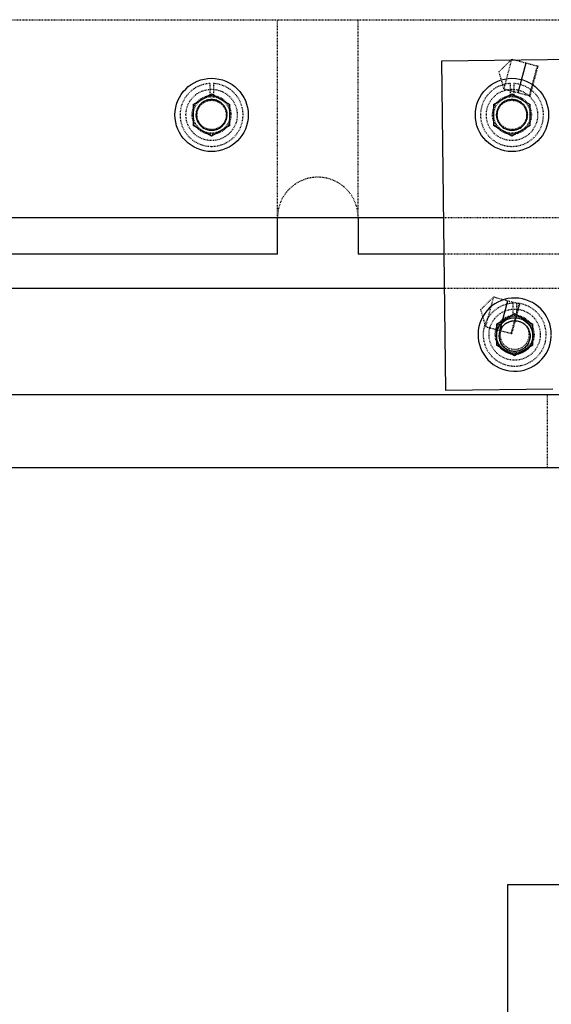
# Model space of a CAD drawing. Header units: millimetres. Extents: x -24622 to 2009, y -1603 to 2074.
# Tile 152 of 256: x 391 to 463, y 1046 to 1180. Entities that reach past the tile are written whole.
import ezdxf

# ---------------------------------------------------------------- set-up
doc = ezdxf.new("R2010")
doc.units = ezdxf.units.MM
doc.linetypes.add('HIDDEN', pattern=[0.2, 0.1, -0.1])
doc.layers.add('02___PRT_ALL_AXES', color=7, linetype='Continuous')
doc.layers.add('DEFAULT_2', color=8, linetype='HIDDEN')

msp = doc.modelspace()

# ---------------------------------------------------------------- linework, layer by layer
at = {"color": 7, "linetype": 'Continuous'}
for p, q in [((448.185, 1174.72), (467.184, 1174.952)), ((448.734, 1129.723), (448.185, 1174.72)), ((458.614, 1170.375), (459.701, 1174.432)), ((414.276, 1168.78), (416.776, 1170.223)), ((416.776, 1170.223), (419.276, 1168.78)), ((455.276, 1168.78), (457.776, 1170.223)), ((457.776, 1170.223), (460.276, 1168.78)), ((414.276, 1168.78), (414.276, 1165.893)), ((419.276, 1165.893), (419.276, 1168.78)), ((455.276, 1168.78), (455.276, 1165.893)), ((460.276, 1165.893), (460.276, 1168.78)), ((416.776, 1164.45), (414.276, 1165.893)), ((419.276, 1165.893), (416.776, 1164.45)), ((457.776, 1164.45), (455.276, 1165.893)), ((460.276, 1165.893), (457.776, 1164.45)), ((364.776, 1153.336), (448.446, 1153.336)), ((425.776, 1148.336), (425.776, 1153.336)), ((436.776, 1153.336), (436.776, 1148.336)), ((425.776, 1148.336), (358.776, 1148.336)), ((448.507, 1148.336), (436.776, 1148.336)), ((448.564, 1143.642), (347.144, 1143.642)), ((456.127, 1137.913), (457.214, 1141.969)), ((455.641, 1138.782), (458.141, 1140.225)), ((458.141, 1140.225), (460.641, 1138.782)), ((455.641, 1138.782), (455.641, 1135.895)), ((460.641, 1135.895), (460.641, 1138.782)), ((458.141, 1134.452), (455.641, 1135.895)), ((460.641, 1135.895), (458.141, 1134.452)), ((463.348, 1129.902), (448.734, 1129.723)), ((492.144, 1129.142), (342.144, 1129.142)), ((492.144, 1119.142), (342.144, 1119.142)), ((457.144, 1062.209), (457.144, 972.209))]:
    msp.add_line(p, q, dxfattribs=at)
for centre, radius in [((416.776, 1167.336), 5), ((457.776, 1167.336), 5), ((458.144, 1137.142), 2.5)]:
    msp.add_circle(centre, radius, dxfattribs=at)
msp.add_arc((458.141, 1137.339), 5, 0, 357.28073, dxfattribs=at)
for points, start_tangent, end_tangent in [([(418.876, 1167.336), (418.776, 1167.977), (418.478, 1168.566), (418.013, 1169.033), (417.426, 1169.333), (416.775, 1169.436), (416.124, 1169.333), (415.537, 1169.032), (415.073, 1168.565), (414.775, 1167.976), (414.676, 1167.336)], (-0.0020735, 0.9999979), (-0.0017317, -0.9999985)), ([(459.876, 1167.336), (459.776, 1167.977), (459.478, 1168.566), (459.013, 1169.033), (458.426, 1169.333), (457.775, 1169.436), (457.124, 1169.333), (456.537, 1169.032), (456.073, 1168.565), (455.775, 1167.976), (455.676, 1167.336)], (-0.0020735, 0.9999979), (-0.0017317, -0.9999985)), ([(414.676, 1167.336), (414.776, 1166.696), (415.073, 1166.107), (415.538, 1165.64), (416.125, 1165.34), (416.776, 1165.237), (417.427, 1165.34), (418.014, 1165.64), (418.479, 1166.108), (418.776, 1166.697), (418.876, 1167.336)], (0.0020735, -0.9999979), (0.0017317, 0.9999985)), ([(455.676, 1167.336), (455.776, 1166.696), (456.073, 1166.107), (456.538, 1165.64), (457.125, 1165.34), (457.776, 1165.237), (458.427, 1165.34), (459.014, 1165.64), (459.479, 1166.108), (459.776, 1166.697), (459.876, 1167.336)], (0.0020735, -0.9999979), (0.0017317, 0.9999985)), ([(456.044, 1137.142), (456.144, 1137.783), (456.442, 1138.372), (456.907, 1138.839), (457.494, 1139.139), (458.145, 1139.242), (458.795, 1139.139), (459.382, 1138.838), (459.847, 1138.371), (460.144, 1137.782), (460.244, 1137.142)], (0.0020735, 0.9999979), (0.0017317, -0.9999985)), ([(460.244, 1137.142), (460.144, 1136.502), (459.846, 1135.913), (459.381, 1135.446), (458.794, 1135.146), (458.143, 1135.042), (457.492, 1135.146), (456.906, 1135.446), (456.441, 1135.914), (456.144, 1136.503), (456.044, 1137.142)], (-0.0020735, -0.9999979), (-0.0017317, 0.9999985))]:
    msp.add_spline(points, degree=3, dxfattribs=dict(at, start_tangent=start_tangent, end_tangent=end_tangent))
at = {"layer": '02___PRT_ALL_AXES', "color": 8, "linetype": 'HIDDEN'}
for p, q in [((471.644, 1129.142), (462.644, 1129.142)), ((462.644, 1119.142), (462.644, 1129.142)), ((471.644, 1119.142), (462.644, 1119.142))]:
    msp.add_line(p, q, dxfattribs=at)
at = {"layer": '02___PRT_ALL_AXES', "color": 7, "linetype": 'Continuous'}
for p, q in [((477.144, 1062.209), (457.144, 1062.209)), ((457.144, 1062.209), (457.144, 972.209))]:
    msp.add_line(p, q, dxfattribs=at)
at = {"layer": 'DEFAULT_2', "color": 8, "linetype": 'HIDDEN'}
for p, q in [((360.861, 1180.336), (475.503, 1180.336)), ((425.776, 1153.336), (425.776, 1180.336)), ((436.776, 1153.336), (436.776, 1180.336)), ((456.007, 1173.248), (457.769, 1174.95)), ((456.682, 1170.893), (457.769, 1174.95)), ((457.769, 1174.95), (461.343, 1173.992)), ((460.185, 1170.058), (461.221, 1173.921)), ((460.256, 1169.935), (461.343, 1173.992)), ((461.221, 1173.921), (461.343, 1173.992)), ((456.682, 1170.893), (456.007, 1173.248)), ((416.526, 1171.629), (416.526, 1169.824)), ((417.026, 1171.629), (417.026, 1169.824)), ((456.682, 1170.893), (460.256, 1169.935)), ((457.526, 1171.629), (457.526, 1169.824)), ((458.026, 1171.629), (458.026, 1169.824)), ((460.256, 1169.935), (460.185, 1170.058)), ((448.446, 1153.336), (464.431, 1153.336)), ((466.167, 1148.336), (448.507, 1148.336)), ((467.565, 1143.642), (448.564, 1143.642)), ((453.52, 1140.785), (455.282, 1142.487)), ((454.195, 1138.43), (455.282, 1142.487)), ((455.282, 1142.487), (458.856, 1141.529)), ((457.699, 1137.595), (458.734, 1141.459)), ((457.769, 1137.473), (458.856, 1141.529)), ((457.891, 1141.631), (457.891, 1139.826)), ((458.391, 1141.631), (458.391, 1139.826)), ((458.734, 1141.459), (458.856, 1141.529)), ((454.195, 1138.43), (453.52, 1140.785)), ((454.195, 1138.43), (457.769, 1137.473)), ((457.769, 1137.473), (457.699, 1137.595))]:
    msp.add_line(p, q, dxfattribs=at)
for centre, radius in [((416.776, 1167.336), 3.5), ((457.776, 1167.336), 3.5), ((416.776, 1167.336), 2.65), ((416.776, 1167.336), 2.5), ((457.776, 1167.336), 2.65), ((457.776, 1167.336), 2.5), ((416.776, 1167.336), 2.1), ((416.776, 1167.336), 2), ((457.776, 1167.336), 2.1), ((457.776, 1167.336), 2), ((458.141, 1137.339), 3.5), ((458.141, 1137.339), 2.65), ((458.141, 1137.339), 2.5), ((458.144, 1137.142), 2.1)]:
    msp.add_circle(centre, radius, dxfattribs=at)
for centre, radius, start, end in [((416.776, 1167.336), 4.3, 93.33303, 86.66697), ((457.776, 1167.336), 4.3, 93.33303, 86.66697), ((431.276, 1153.336), 5.5, 0, 180), ((458.141, 1137.339), 4.3, 93.33303, 86.66697), ((458.141, 1137.339), 2, 152.46496, 28.93227), ((458.141, 1137.339), 5, 357.28073, 0)]:
    msp.add_arc(centre, radius, start, end, dxfattribs=at)

doc.saveas('drawing.dxf')
